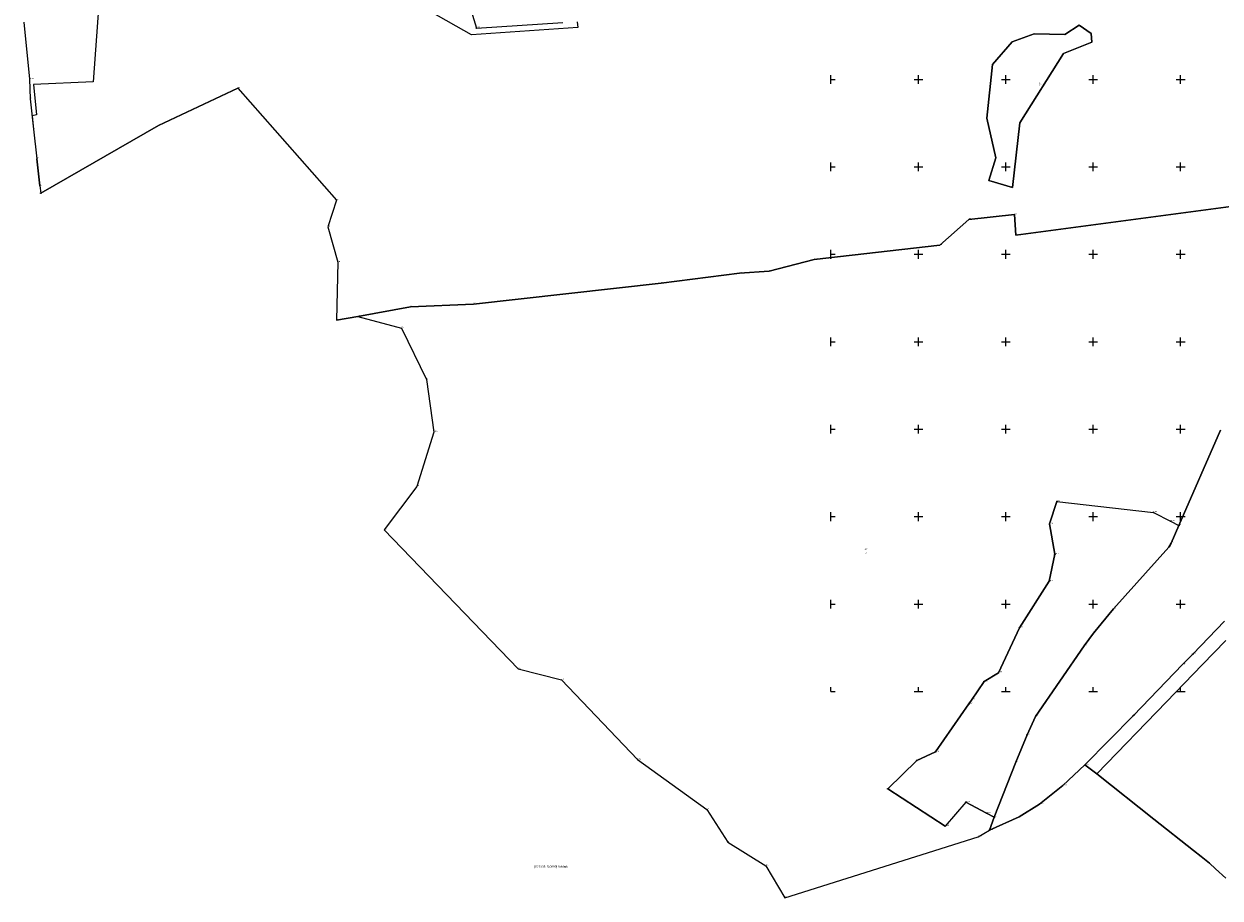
# Model space of a CAD drawing. Header units: metres. Extents: x 5548743 to 5556416, y 5707500 to 5714000.
# Tile 97 of 244: x 5552677 to 5554045, y 5709764 to 5710763. Entities that reach past the tile are written whole.
import ezdxf
from ezdxf.enums import TextEntityAlignment as Align

# ---------------------------------------------------------------- set-up
doc = ezdxf.new("R2010")
doc.units = ezdxf.units.M
doc.linetypes.add('219-1000', pattern=[0])
doc.layers.get('0').update_dxf_attribs({"color": 2, "lineweight": 5})
doc.styles.get("Standard").update_dxf_attribs({"font": 'Working1250', "width": 0.75})

# ---------------------------------------------------------------- blocks, each defined once
blk = doc.blocks.new('202')
at = {"color": 0, "linetype": 'Continuous', "lineweight": 0}
blk.add_circle((0, 0), 0.4, dxfattribs=at)
blk = doc.blocks.new('203')
at = {"linetype": 'Continuous', "lineweight": 0}
h = blk.add_hatch(color=0, dxfattribs=at)
edge = h.paths.add_edge_path()
edge.add_arc((0, 0), 0.09, 0, 360)
blk = doc.blocks.new('RAMKA1000K')
at = {"color": 0}
for p, q in [((0, 495), (0, 500)), ((0, 500), (5, 500)), ((95, 500), (105, 500)), ((100, 495), (100, 500)), ((195, 500), (205, 500)), ((200, 495), (200, 500)), ((295, 500), (305, 500)), ((300, 495), (300, 500)), ((395, 500), (405, 500)), ((400, 495), (400, 500)), ((495, 500), (505, 500)), ((500, 495), (500, 500)), ((595, 500), (605, 500)), ((600, 495), (600, 500)), ((695, 500), (705, 500)), ((700, 495), (700, 500)), ((795, 500), (800, 500)), ((800, 495), (800, 500)), ((0, 395), (0, 405)), ((0, 400), (5, 400)), ((95, 400), (105, 400)), ((100, 395), (100, 405)), ((195, 400), (205, 400)), ((200, 395), (200, 405)), ((295, 400), (305, 400)), ((300, 395), (300, 405)), ((395, 400), (405, 400)), ((400, 395), (400, 405)), ((495, 400), (505, 400)), ((500, 395), (500, 405)), ((595, 400), (605, 400)), ((600, 395), (600, 405)), ((695, 400), (705, 400)), ((700, 395), (700, 405)), ((795, 400), (800, 400)), ((800, 395), (800, 405)), ((0, 295), (0, 305)), ((100, 295), (100, 305)), ((200, 295), (200, 305)), ((300, 295), (300, 305)), ((400, 295), (400, 305)), ((500, 295), (500, 305)), ((600, 295), (600, 305)), ((700, 295), (700, 305)), ((800, 295), (800, 305)), ((0, 300), (5, 300)), ((95, 300), (105, 300)), ((195, 300), (205, 300)), ((295, 300), (305, 300)), ((395, 300), (405, 300)), ((495, 300), (505, 300)), ((595, 300), (605, 300)), ((695, 300), (705, 300)), ((795, 300), (800, 300)), ((0, 195), (0, 205)), ((0, 200), (5, 200)), ((95, 200), (105, 200)), ((100, 195), (100, 205)), ((195, 200), (205, 200)), ((200, 195), (200, 205)), ((295, 200), (305, 200)), ((300, 195), (300, 205)), ((395, 200), (405, 200)), ((400, 195), (400, 205)), ((495, 200), (505, 200)), ((500, 195), (500, 205)), ((595, 200), (605, 200)), ((600, 195), (600, 205)), ((695, 200), (705, 200)), ((700, 195), (700, 205)), ((795, 200), (800, 200)), ((800, 195), (800, 205)), ((0, 95), (0, 105)), ((0, 100), (5, 100)), ((95, 100), (105, 100)), ((100, 95), (100, 105)), ((195, 100), (205, 100)), ((200, 95), (200, 105)), ((295, 100), (305, 100)), ((300, 95), (300, 105)), ((395, 100), (405, 100)), ((400, 95), (400, 105)), ((495, 100), (505, 100)), ((500, 95), (500, 105)), ((595, 100), (605, 100)), ((600, 95), (600, 105)), ((695, 100), (705, 100)), ((700, 95), (700, 105)), ((795, 100), (800, 100)), ((800, 95), (800, 105)), ((0, 0), (0, 5)), ((0, 0), (5, 0)), ((95, 0), (105, 0)), ((100, 0), (100, 5)), ((195, 0), (205, 0)), ((200, 0), (200, 5)), ((295, 0), (305, 0)), ((300, 0), (300, 5)), ((395, 0), (405, 0)), ((400, 0), (400, 5)), ((495, 0), (505, 0)), ((500, 0), (500, 5)), ((595, 0), (605, 0)), ((600, 0), (600, 5)), ((695, 0), (705, 0)), ((700, 0), (700, 5)), ((795, 0), (800, 0)), ((800, 0), (800, 5))]:
    blk.add_line(p, q, dxfattribs=at)

msp = doc.modelspace()

# ---------------------------------------------------------------- linework, layer by layer
at = {"layer": '216-obręb ewidencyjny', "color": 7, "linetype": 'CONTINUOUS', "lineweight": 25, "flags": 128}
for points in [[(5554051.69, 5709786.68), (5554039.9, 5709797.28), (5554032.81, 5709803.7), (5554023.56, 5709811.16), (5554014.76, 5709818.11), (5553969.34, 5709853.96), (5553903.99, 5709905.87), (5553890.41, 5709916.16), (5553865.3, 5709892.35), (5553838.69, 5709871.16), (5553815.31, 5709856.76), (5553781.27, 5709841.47), (5553786.83, 5709856.14), (5553811.61, 5709919.08), (5553824.32, 5709950.53), (5553834, 5709971.52), (5553889.73, 5710052.42), (5553900.25, 5710066.66), (5553923.11, 5710094.44), (5553986.54, 5710165.23), (5553988.95, 5710169.73), (5553997.99, 5710189.96), (5554045.58, 5710298.8)], [(5554045.58, 5710298.8), (5553997.99, 5710189.96), (5553988.95, 5710169.73), (5553986.54, 5710165.23), (5553923.11, 5710094.44), (5553900.25, 5710066.66), (5553889.73, 5710052.42), (5553834, 5709971.52), (5553824.32, 5709950.53), (5553811.61, 5709919.08), (5553786.83, 5709856.14), (5553781.27, 5709841.47), (5553815.31, 5709856.76), (5553838.69, 5709871.16), (5553865.3, 5709892.35), (5553890.41, 5709916.16), (5553903.99, 5709905.87), (5553969.34, 5709853.96), (5554014.76, 5709818.11), (5554023.56, 5709811.16), (5554032.81, 5709803.7), (5554039.9, 5709797.28), (5554051.69, 5709786.68)]]:
    msp.add_lwpolyline(points, dxfattribs=at)
at = {"layer": '217-kontur klasyfikacyjny', "color": 3, "linetype": 'CONTINUOUS', "lineweight": 18, "flags": 128}
for points in [[(5553883.78, 5710761.92), (5553867.61, 5710751.55)], [(5553897.6, 5710752.64), (5553883.78, 5710761.92)], [(5553832.39, 5710751.95), (5553807.38, 5710742.97)], [(5553867.61, 5710751.55), (5553832.39, 5710751.95)], [(5553898.22, 5710742.65), (5553897.6, 5710752.64)], [(5553807.38, 5710742.97), (5553784.76, 5710717.24)], [(5553866.11, 5710729.51), (5553898.22, 5710742.65)], [(5553815.9, 5710650.33), (5553866.11, 5710729.51)], [(5553784.76, 5710717.24), (5553778.16, 5710655.87)], [(5553778.16, 5710655.87), (5553788.4, 5710610.48)], [(5553807.59, 5710576.52), (5553815.9, 5710650.33)], [(5553788.4, 5710610.48), (5553780.6, 5710584.3)], [(5553780.6, 5710584.3), (5553807.59, 5710576.52)]]:
    msp.add_lwpolyline(points, dxfattribs=at)
at = {"layer": '218-kontur użytku gruntowego', "color": 3, "linetype": 'CONTINUOUS', "lineweight": 18, "flags": 128}
for points in [[(5553188.92, 5710750.92), (5553104.63, 5710798.98)], [(5552762.74, 5710786), (5552755.93, 5710697.39)], [(5553309.86, 5710765.73), (5553310.62, 5710759.19)], [(5553883.78, 5710761.92), (5553867.61, 5710751.55)], [(5553867.61, 5710751.55), (5553883.78, 5710761.92)], [(5553897.6, 5710752.64), (5553883.78, 5710761.92)], [(5553883.78, 5710761.92), (5553897.6, 5710752.64)], [(5553310.62, 5710759.19), (5553188.92, 5710750.92)], [(5553832.39, 5710751.95), (5553807.38, 5710742.97)], [(5553807.38, 5710742.97), (5553832.39, 5710751.95)], [(5553867.61, 5710751.55), (5553832.39, 5710751.95)], [(5553832.39, 5710751.95), (5553867.61, 5710751.55)], [(5553898.22, 5710742.65), (5553897.6, 5710752.64)], [(5553897.6, 5710752.64), (5553898.22, 5710742.65)], [(5553807.38, 5710742.97), (5553784.76, 5710717.24)], [(5553784.76, 5710717.24), (5553807.38, 5710742.97)], [(5553866.11, 5710729.51), (5553898.22, 5710742.65)], [(5553898.22, 5710742.65), (5553866.11, 5710729.51)], [(5553815.9, 5710650.33), (5553866.11, 5710729.51)], [(5553866.11, 5710729.51), (5553815.9, 5710650.33)], [(5553784.76, 5710717.24), (5553778.16, 5710655.87)], [(5553778.16, 5710655.87), (5553784.76, 5710717.24)], [(5552755.93, 5710697.39), (5552687.69, 5710694.11)], [(5552687.69, 5710694.11), (5552691.43, 5710659.55)], [(5552830.7, 5710647.31), (5552921.71, 5710689.97)], [(5552921.71, 5710689.97), (5553034.57, 5710561.94)], [(5552691.43, 5710659.55), (5552686.36, 5710658.18)], [(5552686.36, 5710658.18), (5552688.05, 5710643.02)], [(5553778.16, 5710655.87), (5553788.4, 5710610.48)], [(5553788.4, 5710610.48), (5553778.16, 5710655.87)], [(5552688.05, 5710643.02), (5552691.81, 5710609.3)], [(5552696.19, 5710569.98), (5552830.7, 5710647.31)], [(5553807.59, 5710576.52), (5553815.9, 5710650.33)], [(5553815.9, 5710650.33), (5553807.59, 5710576.52)], [(5552691.81, 5710609.3), (5552695.28, 5710578.26)], [(5553788.4, 5710610.48), (5553780.6, 5710584.3)], [(5553780.6, 5710584.3), (5553788.4, 5710610.48)], [(5553780.6, 5710584.3), (5553807.59, 5710576.52)], [(5553807.59, 5710576.52), (5553780.6, 5710584.3)], [(5552695.28, 5710578.26), (5552696.19, 5710569.98)], [(5554194.81, 5710573.13), (5553811.3, 5710521.76)], [(5553811.3, 5710521.76), (5554194.81, 5710573.13)], [(5553034.57, 5710561.94), (5553024.56, 5710531.28)], [(5553809.88, 5710545.51), (5553757.87, 5710539.92)], [(5553757.87, 5710539.92), (5553809.88, 5710545.51)], [(5553811.3, 5710521.76), (5553809.88, 5710545.51)], [(5553809.88, 5710545.51), (5553811.3, 5710521.76)], [(5553024.56, 5710531.28), (5553035.9, 5710490.95)], [(5553757.87, 5710539.92), (5553724.56, 5710510.28)], [(5553724.56, 5710510.28), (5553757.87, 5710539.92)], [(5553724.56, 5710510.28), (5553580.69, 5710493.95)], [(5553580.69, 5710493.95), (5553724.56, 5710510.28)], [(5553035.9, 5710490.95), (5553034.61, 5710424.7)], [(5553580.69, 5710493.95), (5553529.21, 5710480.62)], [(5553529.21, 5710480.62), (5553580.69, 5710493.95)], [(5553495.27, 5710478.26), (5553405.89, 5710466.88)], [(5553405.89, 5710466.88), (5553495.27, 5710478.26)], [(5553529.21, 5710480.62), (5553495.27, 5710478.26)], [(5553495.27, 5710478.26), (5553529.21, 5710480.62)], [(5553405.89, 5710466.88), (5553191.03, 5710443.12)], [(5553191.03, 5710443.12), (5553405.89, 5710466.88)], [(5553119.24, 5710439.89), (5553058.74, 5710428.92)], [(5553058.74, 5710428.92), (5553119.24, 5710439.89)], [(5553191.03, 5710443.12), (5553119.24, 5710439.89)], [(5553119.24, 5710439.89), (5553191.03, 5710443.12)], [(5553034.61, 5710424.7), (5553058.74, 5710428.92)], [(5553058.74, 5710428.92), (5553108.92, 5710415.69)], [(5553108.92, 5710415.69), (5553137.32, 5710356.88)], [(5553137.32, 5710356.88), (5553145.75, 5710296.77)], [(5553145.75, 5710296.77), (5553126.31, 5710234.61)], [(5553997.99, 5710189.96), (5554045.58, 5710298.8)], [(5554045.58, 5710298.8), (5553997.99, 5710189.96)], [(5553126.31, 5710234.61), (5553089.12, 5710185.01)], [(5553849.8, 5710191.66), (5553858.46, 5710217.44)], [(5553858.46, 5710217.44), (5553968.77, 5710204.91)], [(5553968.77, 5710204.91), (5553988.5, 5710194.82)], [(5553856.12, 5710156.98), (5553849.8, 5710191.66)], [(5553988.5, 5710194.82), (5553997.99, 5710189.96)], [(5553997.99, 5710189.96), (5553988.95, 5710169.73)], [(5553089.12, 5710185.01), (5553242.39, 5710025.91)], [(5553986.54, 5710165.23), (5553923.11, 5710094.44)], [(5553988.95, 5710169.73), (5553986.54, 5710165.23)], [(5553849.61, 5710126.09), (5553856.12, 5710156.98)], [(5553815.47, 5710073.03), (5553849.61, 5710126.09)], [(5553923.11, 5710094.44), (5553900.25, 5710066.66)], [(5554013.92, 5710042.84), (5554050.03, 5710080.31)], [(5554050.03, 5710080.31), (5554013.92, 5710042.84)], [(5553791.51, 5710021.47), (5553815.47, 5710073.03)], [(5553900.25, 5710066.66), (5553889.73, 5710052.42)], [(5553889.73, 5710052.42), (5553834, 5709971.52)], [(5554024.71, 5710030.41), (5554051.85, 5710058.5)], [(5554002.04, 5710030.73), (5554013.92, 5710042.84)], [(5554013.92, 5710042.84), (5554002.04, 5710030.73)], [(5553242.39, 5710025.91), (5553291.71, 5710013.24)], [(5553946.04, 5709972.65), (5554002.04, 5710030.73)], [(5554002.04, 5710030.73), (5553946.04, 5709972.65)], [(5553983.85, 5709988.12), (5554024.71, 5710030.41)], [(5553291.71, 5710013.24), (5553378.62, 5709922.23)], [(5553760.88, 5709990.23), (5553775.19, 5710011.51)], [(5553775.19, 5710011.51), (5553791.51, 5710021.47)], [(5553719.59, 5709931.03), (5553757.89, 5709985.93)], [(5553757.89, 5709985.93), (5553760.88, 5709990.23)], [(5553903.99, 5709905.87), (5553983.85, 5709988.12)], [(5553834, 5709971.52), (5553824.32, 5709950.53)], [(5553890.41, 5709916.16), (5553946.04, 5709972.65)], [(5553946.04, 5709972.65), (5553890.41, 5709916.16)], [(5553824.32, 5709950.53), (5553811.61, 5709919.08)], [(5553698.06, 5709921.01), (5553719.59, 5709931.03)], [(5553378.62, 5709922.23), (5553457.98, 5709865.15)], [(5553665.12, 5709888.78), (5553698.06, 5709921.01)], [(5553811.61, 5709919.08), (5553786.83, 5709856.14)], [(5553865.3, 5709892.35), (5553890.41, 5709916.16)], [(5553890.41, 5709916.16), (5553903.99, 5709905.87)], [(5553730.8, 5709846.15), (5553665.12, 5709888.78)], [(5553838.69, 5709871.16), (5553865.3, 5709892.35)], [(5553754.37, 5709873.47), (5553730.8, 5709846.15)], [(5553778.01, 5709860.85), (5553754.37, 5709873.47)], [(5553457.98, 5709865.15), (5553482.23, 5709827.66)], [(5553786.83, 5709856.14), (5553778.01, 5709860.85)], [(5553815.31, 5709856.76), (5553838.69, 5709871.16)], [(5553781.27, 5709841.47), (5553815.31, 5709856.76)], [(5553781.27, 5709841.47), (5553786.83, 5709856.14)], [(5553786.83, 5709856.14), (5553781.27, 5709841.47)], [(5553547.24, 5709763.89), (5553768.45, 5709833.67)], [(5553768.45, 5709833.67), (5553781.27, 5709841.47)], [(5553482.23, 5709827.66), (5553525.68, 5709800.76)], [(5553525.68, 5709800.76), (5553547.24, 5709763.89)]]:
    msp.add_lwpolyline(points, dxfattribs=at)
at = {"layer": '219-działka ewidencyjna', "color": 7, "linetype": '219-1000', "lineweight": 18, "flags": 128}
for points in [[(5553153.68, 5710891.45), (5553194.45, 5710758.76)], [(5552676.91, 5710765.48), (5552683.45, 5710700.25)], [(5553194.45, 5710758.76), (5553293.22, 5710765.09)], [(5552683.45, 5710700.25), (5552684.2, 5710677.7)], [(5552921.71, 5710689.97), (5552830.7, 5710647.31)], [(5552921.71, 5710689.97), (5553034.57, 5710561.94)], [(5552684.2, 5710677.7), (5552688.05, 5710643.02)], [(5552688.05, 5710643.02), (5552691.81, 5710609.3)], [(5552830.7, 5710647.31), (5552696.19, 5710569.98)], [(5552695.28, 5710578.26), (5552691.81, 5710609.3)], [(5552695.28, 5710578.26), (5552696.19, 5710569.98)], [(5554194.81, 5710573.13), (5553811.3, 5710521.76)], [(5553034.57, 5710561.94), (5553024.56, 5710531.28)], [(5553809.88, 5710545.51), (5553757.87, 5710539.92)], [(5553809.88, 5710545.51), (5553811.3, 5710521.76)], [(5553024.56, 5710531.28), (5553035.9, 5710490.95)], [(5553757.87, 5710539.92), (5553724.56, 5710510.28)], [(5553724.56, 5710510.28), (5553580.69, 5710493.95)], [(5553035.9, 5710490.95), (5553034.61, 5710424.7)], [(5553580.69, 5710493.95), (5553529.21, 5710480.62)], [(5553495.27, 5710478.26), (5553405.89, 5710466.88)], [(5553529.21, 5710480.62), (5553495.27, 5710478.26)], [(5553405.89, 5710466.88), (5553191.03, 5710443.12)], [(5553119.24, 5710439.89), (5553058.74, 5710428.92)], [(5553191.03, 5710443.12), (5553119.24, 5710439.89)], [(5553058.74, 5710428.92), (5553034.61, 5710424.7)], [(5553058.74, 5710428.92), (5553108.92, 5710415.69)], [(5553108.92, 5710415.69), (5553137.32, 5710356.88)], [(5553137.32, 5710356.88), (5553145.75, 5710296.77)], [(5553145.75, 5710296.77), (5553126.31, 5710234.61)], [(5554045.58, 5710298.8), (5553997.99, 5710189.96)], [(5553126.31, 5710234.61), (5553089.12, 5710185.01)], [(5553858.46, 5710217.44), (5553849.8, 5710191.66)], [(5553858.46, 5710217.44), (5553968.77, 5710204.91)], [(5553968.77, 5710204.91), (5553988.5, 5710194.82)], [(5553849.8, 5710191.66), (5553856.12, 5710156.98)], [(5553988.5, 5710194.82), (5553997.99, 5710189.96)], [(5553997.99, 5710189.96), (5553988.95, 5710169.73)], [(5553089.12, 5710185.01), (5553242.39, 5710025.91)], [(5553986.54, 5710165.23), (5553923.11, 5710094.44)], [(5553988.95, 5710169.73), (5553986.54, 5710165.23)], [(5553856.12, 5710156.98), (5553849.61, 5710126.09)], [(5553849.61, 5710126.09), (5553815.47, 5710073.03)], [(5553923.11, 5710094.44), (5553900.25, 5710066.66)], [(5554013.92, 5710042.84), (5554050.03, 5710080.31)], [(5553815.47, 5710073.03), (5553791.51, 5710021.47)], [(5553900.25, 5710066.66), (5553889.73, 5710052.42)], [(5553889.73, 5710052.42), (5553834, 5709971.52)], [(5554002.04, 5710030.73), (5554013.92, 5710042.84)], [(5553242.39, 5710025.91), (5553291.71, 5710013.24)], [(5553946.04, 5709972.65), (5554002.04, 5710030.73)], [(5553291.71, 5710013.24), (5553378.62, 5709922.23)], [(5553775.19, 5710011.51), (5553760.88, 5709990.23)], [(5553791.51, 5710021.47), (5553775.19, 5710011.51)], [(5553757.89, 5709985.93), (5553719.59, 5709931.03)], [(5553760.88, 5709990.23), (5553757.89, 5709985.93)], [(5553834, 5709971.52), (5553824.32, 5709950.53)], [(5553890.41, 5709916.16), (5553946.04, 5709972.65)], [(5553824.32, 5709950.53), (5553811.61, 5709919.08)], [(5553719.59, 5709931.03), (5553698.06, 5709921.01)], [(5553378.62, 5709922.23), (5553457.98, 5709865.15)], [(5553698.06, 5709921.01), (5553665.12, 5709888.78)], [(5553811.61, 5709919.08), (5553786.83, 5709856.14)], [(5553865.3, 5709892.35), (5553890.41, 5709916.16)], [(5553665.12, 5709888.78), (5553730.8, 5709846.15)], [(5553838.69, 5709871.16), (5553865.3, 5709892.35)], [(5553754.37, 5709873.47), (5553730.8, 5709846.15)], [(5553754.37, 5709873.47), (5553778.01, 5709860.85)], [(5553457.98, 5709865.15), (5553482.23, 5709827.66)], [(5553778.01, 5709860.85), (5553786.83, 5709856.14)], [(5553815.31, 5709856.76), (5553838.69, 5709871.16)], [(5553781.27, 5709841.47), (5553815.31, 5709856.76)], [(5553786.83, 5709856.14), (5553781.27, 5709841.47)], [(5553547.24, 5709763.89), (5553768.45, 5709833.67)], [(5553768.45, 5709833.67), (5553781.27, 5709841.47)], [(5553482.23, 5709827.66), (5553525.68, 5709800.76)], [(5553525.68, 5709800.76), (5553547.24, 5709763.89)]]:
    msp.add_lwpolyline(points, dxfattribs=at)

# ---------------------------------------------------------------- block references
at = {"layer": '202-punkt graniczny', "color": 7, "linetype": 'CONTINUOUS', "lineweight": 18}
for p in [(5553194.45, 5710758.76), (5552696.19, 5710569.98), (5553858.46, 5710217.44), (5553968.77, 5710204.91), (5553849.8, 5710191.66), (5553988.5, 5710194.82), (5553997.99, 5710189.96), (5553856.12, 5710156.98), (5553849.61, 5710126.09), (5553815.47, 5710073.03), (5554013.92, 5710042.84), (5553775.19, 5710011.51), (5553791.51, 5710021.47), (5553757.89, 5709985.93), (5553760.88, 5709990.23), (5553946.04, 5709972.65), (5553824.32, 5709950.53), (5553719.59, 5709931.03), (5553698.06, 5709921.01), (5553665.12, 5709888.78), (5553754.37, 5709873.47), (5553778.01, 5709860.85), (5553730.8, 5709846.15), (5553786.83, 5709856.14), (5553781.27, 5709841.47)]:
    msp.add_blockref('202', p, dxfattribs=at)
at = {"layer": '203-punkt graniczny', "color": 7, "linetype": 'CONTINUOUS', "lineweight": 18}
for p in [(5552683.45, 5710700.25), (5552921.71, 5710689.97), (5552684.2, 5710677.7), (5552688.05, 5710643.02), (5552830.7, 5710647.31), (5552691.81, 5710609.3), (5552695.28, 5710578.26), (5553034.57, 5710561.94), (5553809.88, 5710545.51), (5553024.56, 5710531.28), (5553757.87, 5710539.92), (5553811.3, 5710521.76), (5553724.56, 5710510.28), (5553035.9, 5710490.95), (5553580.69, 5710493.95), (5553495.27, 5710478.26), (5553529.21, 5710480.62), (5553405.89, 5710466.88), (5553119.24, 5710439.89), (5553191.03, 5710443.12), (5553034.61, 5710424.7), (5553058.74, 5710428.92), (5553108.92, 5710415.69), (5553137.32, 5710356.88), (5553145.75, 5710296.77), (5553126.31, 5710234.61), (5553089.12, 5710185.01), (5553986.54, 5710165.23), (5553988.95, 5710169.73), (5553923.11, 5710094.44), (5553900.25, 5710066.66), (5553889.73, 5710052.42), (5553242.39, 5710025.91), (5554002.04, 5710030.73), (5553291.71, 5710013.24), (5553834, 5709971.52), (5553378.62, 5709922.23), (5553811.61, 5709919.08), (5553890.41, 5709916.16), (5553865.3, 5709892.35), (5553457.98, 5709865.15), (5553838.69, 5709871.16), (5553815.31, 5709856.76), (5553768.45, 5709833.67), (5553482.23, 5709827.66), (5553525.68, 5709800.76), (5553547.24, 5709763.89)]:
    msp.add_blockref('203', p, dxfattribs=at)
at = {"layer": 'Wstawianie ramki sekcyjnej z opisem', "color": 7, "linetype": 'CONTINUOUS', "lineweight": 13}
for p in [(5553600, 5710500), (5553600, 5710500), (5553600, 5710500), (5553600, 5710500), (5553600, 5710000), (5553600, 5710000), (5553600, 5710000), (5553600, 5710000)]:
    msp.add_blockref('RAMKA1000K', p, dxfattribs=at)

# ---------------------------------------------------------------- texts
at = {"layer": '202-punkt graniczny-Atr103', "color": 7, "width": 0.9}
for s, p in [('10183', (5553194.45, 5710758.76)), ('10183', (5553194.45, 5710758.76)), ('10280', (5552696.19, 5710569.98)), ('10280', (5552696.19, 5710569.98)), ('10541', (5553858.46, 5710217.44)), ('10541', (5553858.46, 5710217.44)), ('10382', (5553968.77, 5710204.91)), ('10382', (5553968.77, 5710204.91)), ('10258', (5553849.8, 5710191.66)), ('10258', (5553849.8, 5710191.66)), ('10482', (5553988.5, 5710194.82)), ('10482', (5553988.5, 5710194.82)), ('296', (5553997.99, 5710189.96)), ('296', (5553997.99, 5710189.96)), ('10309', (5553856.12, 5710156.98)), ('10309', (5553856.12, 5710156.98)), ('10506', (5553849.61, 5710126.09)), ('10506', (5553849.61, 5710126.09)), ('10391', (5553815.47, 5710073.03)), ('10391', (5553815.47, 5710073.03)), ('6280', (5554013.92, 5710042.84)), ('6280', (5554013.92, 5710042.84)), ('10256', (5553791.51, 5710021.47)), ('10256', (5553791.51, 5710021.47)), ('10339', (5553775.19, 5710011.51)), ('10339', (5553775.19, 5710011.51)), ('10287', (5553757.89, 5709985.93)), ('10287', (5553757.89, 5709985.93)), ('10380', (5553760.88, 5709990.23)), ('10380', (5553760.88, 5709990.23)), ('827', (5553946.04, 5709972.65)), ('827', (5553946.04, 5709972.65)), ('289', (5553824.32, 5709950.53)), ('289', (5553824.32, 5709950.53)), ('10317', (5553719.59, 5709931.03)), ('10317', (5553719.59, 5709931.03)), ('10420', (5553698.06, 5709921.01)), ('10420', (5553698.06, 5709921.01)), ('10461', (5553665.12, 5709888.78)), ('10461', (5553665.12, 5709888.78)), ('10379', (5553754.37, 5709873.47)), ('10379', (5553754.37, 5709873.47)), ('10185', (5553778.01, 5709860.85)), ('10185', (5553778.01, 5709860.85)), ('10148', (5553730.8, 5709846.15)), ('10148', (5553730.8, 5709846.15)), ('287', (5553786.83, 5709856.14)), ('287', (5553786.83, 5709856.14)), ('19923', (5553781.27, 5709841.47)), ('19923', (5553781.27, 5709841.47))]:
    msp.add_text(s, height=1.125, dxfattribs=at).set_placement(p, align=Align.BOTTOM_LEFT)
at = {"layer": '203-punkt graniczny-Atr103', "color": 7, "width": 0.9}
for s, p in [('10404', (5552683.45, 5710700.25)), ('10404', (5552683.45, 5710700.25)), ('311', (5552921.71, 5710689.97)), ('311', (5552921.71, 5710689.97)), ('400', (5552684.2, 5710677.7)), ('400', (5552684.2, 5710677.7)), ('401', (5552688.05, 5710643.02)), ('401', (5552688.05, 5710643.02)), ('312', (5552830.7, 5710647.31)), ('312', (5552830.7, 5710647.31)), ('402', (5552691.81, 5710609.3)), ('402', (5552691.81, 5710609.3)), ('403', (5552695.28, 5710578.26)), ('403', (5552695.28, 5710578.26)), ('310', (5553034.57, 5710561.94)), ('310', (5553034.57, 5710561.94)), ('284', (5553809.88, 5710545.51)), ('284', (5553809.88, 5710545.51)), ('309', (5553024.56, 5710531.28)), ('309', (5553024.56, 5710531.28)), ('285', (5553757.87, 5710539.92)), ('285', (5553757.87, 5710539.92)), ('283', (5553811.3, 5710521.76)), ('283', (5553811.3, 5710521.76)), ('286', (5553724.56, 5710510.28)), ('286', (5553724.56, 5710510.28)), ('308', (5553035.9, 5710490.95)), ('308', (5553035.9, 5710490.95)), ('287', (5553580.69, 5710493.95)), ('287', (5553580.69, 5710493.95)), ('289', (5553495.27, 5710478.26)), ('289', (5553495.27, 5710478.26)), ('288', (5553529.21, 5710480.62)), ('288', (5553529.21, 5710480.62)), ('290', (5553405.89, 5710466.88)), ('290', (5553405.89, 5710466.88)), ('292', (5553119.24, 5710439.89)), ('292', (5553119.24, 5710439.89)), ('291', (5553191.03, 5710443.12)), ('291', (5553191.03, 5710443.12)), ('307', (5553034.61, 5710424.7)), ('307', (5553034.61, 5710424.7)), ('293', (5553058.74, 5710428.92)), ('293', (5553058.74, 5710428.92)), ('294', (5553108.92, 5710415.69)), ('294', (5553108.92, 5710415.69)), ('295', (5553137.32, 5710356.88)), ('295', (5553137.32, 5710356.88)), ('10384', (5553145.75, 5710296.77)), ('10384', (5553145.75, 5710296.77)), ('297', (5553126.31, 5710234.61)), ('297', (5553126.31, 5710234.61)), ('298', (5553089.12, 5710185.01)), ('298', (5553089.12, 5710185.01)), ('294', (5553986.54, 5710165.23)), ('294', (5553986.54, 5710165.23)), ('295', (5553988.95, 5710169.73)), ('295', (5553988.95, 5710169.73)), ('293', (5553923.11, 5710094.44)), ('293', (5553923.11, 5710094.44)), ('292', (5553900.25, 5710066.66)), ('292', (5553900.25, 5710066.66)), ('291', (5553889.73, 5710052.42)), ('291', (5553889.73, 5710052.42)), ('299', (5553242.39, 5710025.91)), ('299', (5553242.39, 5710025.91)), ('2448', (5554002.04, 5710030.73)), ('2448', (5554002.04, 5710030.73)), ('300', (5553291.71, 5710013.24)), ('300', (5553291.71, 5710013.24)), ('290', (5553834, 5709971.52)), ('290', (5553834, 5709971.52)), ('10202', (5553378.62, 5709922.23)), ('10202', (5553378.62, 5709922.23)), ('288', (5553811.61, 5709919.08)), ('288', (5553811.61, 5709919.08)), ('19911', (5553890.41, 5709916.16)), ('19911', (5553890.41, 5709916.16)), ('19913', (5553865.3, 5709892.35)), ('19913', (5553865.3, 5709892.35)), ('19917', (5553838.69, 5709871.16)), ('19917', (5553838.69, 5709871.16)), ('302', (5553457.98, 5709865.15)), ('302', (5553457.98, 5709865.15)), ('19921', (5553815.31, 5709856.76)), ('19921', (5553815.31, 5709856.76)), ('10353', (5553768.45, 5709833.67)), ('10353', (5553768.45, 5709833.67)), ('303', (5553482.23, 5709827.66)), ('303', (5553482.23, 5709827.66)), ('304', (5553525.68, 5709800.76)), ('304', (5553525.68, 5709800.76)), ('70', (5553547.24, 5709763.89)), ('70', (5553547.24, 5709763.89))]:
    msp.add_text(s, height=1.125, dxfattribs=at).set_placement(p, align=Align.BOTTOM_LEFT)
at = {"layer": '208-opis obrębu', "color": 7, "linetype": 'CONTINUOUS', "lineweight": 25, "width": 0.79}
msp.add_text('[021605_5.0009] Szklarki', height=2.625, dxfattribs=at).set_placement((5553260.86, 5709798.46))
at = {"layer": '209-oznaczenie konturu klasyfikacyjnego', "color": 3, "linetype": 'CONTINUOUS', "lineweight": 18, "width": 0.79}
msp.add_text('ŁV', height=1.5, dxfattribs=at).set_placement((5553838.3, 5710694.36), align=Align.TOP_LEFT)
at = {"layer": '210-oznaczenie konturu użytku gruntowego', "color": 3, "linetype": 'CONTINUOUS', "lineweight": 18, "width": 0.79}
for s, p in [('Ł', (5553838.28, 5710695.26)), ('Ls', (5553638.69, 5710158.21))]:
    msp.add_text(s, height=1.5, dxfattribs=at).set_placement(p)
at = {"layer": '211-numer działki ewidencyjnej', "color": 7, "linetype": 'CONTINUOUS', "lineweight": 18, "width": 0.79}
msp.add_text('303', height=1.5, dxfattribs=at).set_placement((5553638.6, 5710162.21))

doc.saveas('drawing.dxf')
